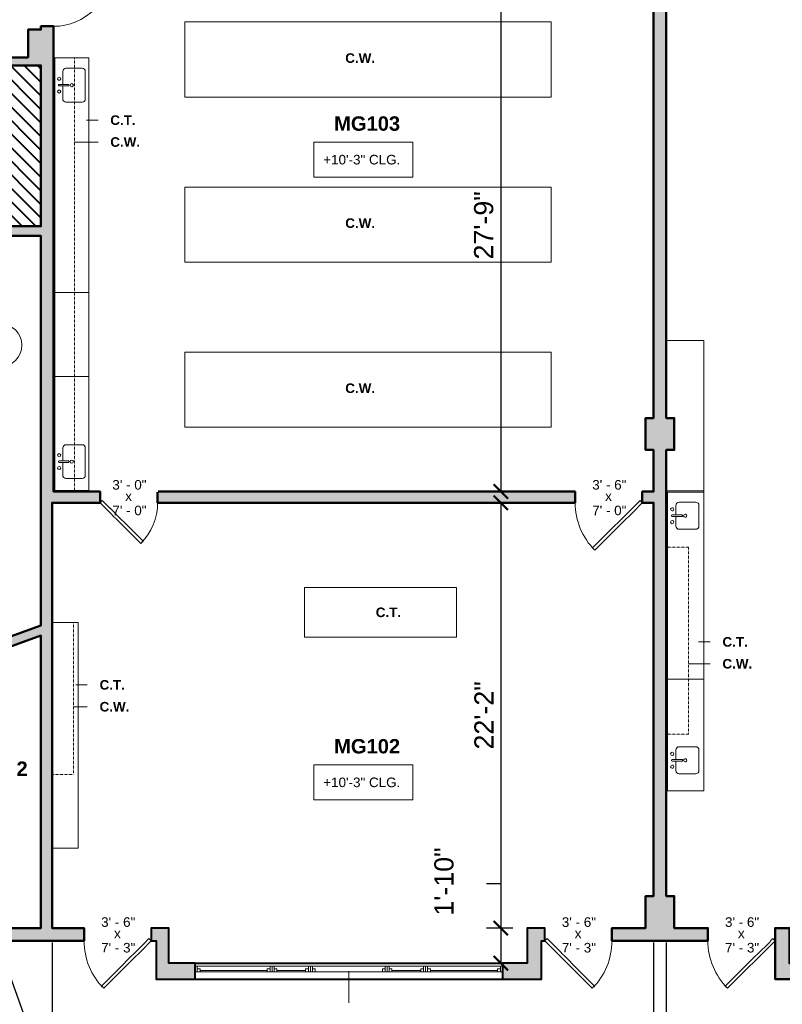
# Model space of a CAD drawing. Header units: inches. Extents: x -2078 to 109126, y -964 to 6385.
# Tile 67 of 256: x 8762 to 9239, y 4248 to 4864. Entities that reach past the tile are written whole.
import ezdxf

# ---------------------------------------------------------------- set-up
doc = ezdxf.new("R2010")
doc.units = ezdxf.units.IN
doc.header["$MEASUREMENT"] = 0
doc.linetypes.add('HIDDEN2', pattern=[0.1875, 0.125, -0.0625])
for name, color, linetype, lineweight in [('A-ANNO', 2, 'Continuous', 5), ('A-ANNO-DIMS', 1, 'Continuous', 9), ('A-CASE', 4, 'Continuous', 9), ('A-DETAIL-1', 4, 'Continuous', 40), ('A-DOOR', 1, 'Continuous', 18), ('A-EQPT', 150, 'Continuous', 9), ('A-FIXT', 150, 'Continuous', 9), ('A-WALL', 3, 'Continuous', 40), ('A-WINDOWS', 2, 'Continuous', 18)]:
    doc.layers.add(name, color=color, linetype=linetype, lineweight=lineweight)
doc.layers.add('A-HATCH', color=9, linetype='Continuous')
doc.styles.add('Arial_1', font='arial.ttf', dxfattribs={"height": 0.0625})
doc.styles.add('Arial_2', font='arial.ttf', dxfattribs={"height": 3})
doc.styles.add('Arial_B', font='arialbd.ttf', dxfattribs={"height": 4.5})
doc.styles.add('Arial_B_1', font='arialbd.ttf', dxfattribs={"height": 3})
doc.styles.add('Jay Cad', font='arial.ttf', dxfattribs={"height": 0.125})
doc.dimstyles.new('Jay Cad - DIMS', dxfattribs={"dimtxt": 0.125, "dimasz": 0.09375, "dimexe": 0.09375, "dimexo": 0.09375, "dimgap": 0.046875, "dimtad": 1, "dimdec": 1, "dimzin": 0, "dimdsep": 46, "dimlunit": 4, "dimtxsty": 'Jay Cad', "dimblk": 'ARCHTICK', "dimcen": 0.09, "dimclrd": 1, "dimclre": 1, "dimclrt": 256, "dimadec": 0, "dimazin": 0, "dimtfac": 1, "dimtdec": 1, "dimtofl": 0, "dimtmove": 1, "dimatfit": 3, "dimfxl": 1, "dimtolj": 1, "dimtzin": 0, "dimarcsym": 0})

# ---------------------------------------------------------------- blocks, each defined once
blk = doc.blocks.new('JC_KITCHEN SINK - SINK-1471794-Munger Science Center _ Ahmanson Lecture Hall-1st Floor')
at = {"layer": 'A-FIXT'}
for p, q in [((0.12, 8.07), (0.12, 2.09)), ((1.12, 8.07), (1.12, 2.09)), ((-7.86, 3.82), (-7.86, -6.63)), ((0.12, 5.82), (-5.86, 5.82)), ((7.1, 5.82), (1.12, 5.82)), ((9.1, -6.63), (9.1, 3.82)), ((-5.86, -8.63), (7.1, -8.63))]:
    blk.add_line(p, q, dxfattribs=at)
for centre, radius, start, end in [((-3.38, 8.07), 1, 360, 180), ((-3.38, 8.07), 1, 180, 0), ((0.62, 8.07), 0.5, 360, 180), ((4.62, 8.07), 1, 360, 180), ((4.62, 8.07), 1, 180, 0), ((-5.86, 3.82), 2, 90, 180), ((0.62, 0), 1, 360, 180), ((0.62, 0), 1, 180, 0), ((0.62, 2.09), 0.5, 180, 0), ((7.1, 3.82), 2, 360, 90), ((-5.86, -6.63), 2, 180, 270), ((7.1, -6.63), 2, 270, 0)]:
    blk.add_arc(centre, radius, start, end, dxfattribs=at)
blk = doc.blocks.new('JC_DOOR_SINGLE PANEL - SINGLE DOOR-1467925-Munger Science Center _ Ahmanson Lecture Hall-1st Floor')
at = {"layer": 'A-DOOR', "lineweight": 20}
for p, q in [((-10.11, -32.28), (19.59, -2.59)), ((21, -4), (-8.7, -33.7)), ((19.59, -2.59), (21, -4)), ((-8.7, -33.7), (-10.11, -32.28))]:
    blk.add_line(p, q, dxfattribs=at)
at = {"layer": 'A-DOOR', "lineweight": 9}
blk.add_arc((21, -4), 42, 180, 225, dxfattribs=at)
blk = doc.blocks.new('JC_DOOR_SINGLE PANEL - SINGLE DOOR-1469616-Munger Science Center _ Ahmanson Lecture Hall-1st Floor')
at = {"layer": 'A-DOOR', "lineweight": 20}
for p, q in [((-8.87, -28.04), (16.59, -2.59)), ((18, -4), (-7.46, -29.46)), ((16.59, -2.59), (18, -4)), ((-7.46, -29.46), (-8.87, -28.04))]:
    blk.add_line(p, q, dxfattribs=at)
at = {"layer": 'A-DOOR', "lineweight": 9}
blk.add_arc((18, -4), 36, 180, 225, dxfattribs=at)
blk = doc.blocks.new('JC_KITCHEN SINK - SINK-1465548-Munger Science Center _ Ahmanson Lecture Hall-1st Floor')
at = {"layer": 'A-FIXT'}
for p, q in [((-9.95, -3.64), (-9.95, 6.45)), ((-7.95, 8.45), (9.19, 8.45)), ((11.19, 6.45), (11.19, -3.64)), ((0.12, -5.64), (-7.95, -5.64)), ((0.12, -7.89), (0.12, -2.09)), ((1.12, -7.89), (1.12, -2.09)), ((9.19, -5.64), (1.12, -5.64))]:
    blk.add_line(p, q, dxfattribs=at)
for centre, radius, start, end in [((-7.95, 6.45), 2, 90, 180), ((9.19, 6.45), 2, 360, 90), ((0.62, 0), 1, 360, 180), ((0.62, 0), 1, 180, 0), ((-7.95, -3.64), 2, 180, 270), ((0.62, -2.09), 0.5, 360, 180), ((9.19, -3.64), 2, 270, 0), ((-3.38, -7.89), 1, 360, 180), ((-3.38, -7.89), 1, 180, 0), ((0.62, -7.89), 0.5, 180, 0), ((4.62, -7.89), 1, 0, 180), ((4.62, -7.89), 1, 180, 0)]:
    blk.add_arc(centre, radius, start, end, dxfattribs=at)
blk = doc.blocks.new('JC_DOOR_SINGLE PANEL - SINGLE DOOR-1479750-Munger Science Center _ Ahmanson Lecture Hall-1st Floor')
at = {"layer": 'A-DOOR', "lineweight": 20}
for p, q in [((-7.46, 28.96), (-8.87, 27.54)), ((-8.87, 27.54), (16.59, 2.09)), ((18, 3.5), (-7.46, 28.96)), ((16.59, 2.09), (18, 3.5))]:
    blk.add_line(p, q, dxfattribs=at)
at = {"layer": 'A-DOOR', "lineweight": 9}
blk.add_arc((18, 3.5), 36, 135, 180, dxfattribs=at)
blk = doc.blocks.new('JC_DOOR_SINGLE PANEL - SINGLE DOOR-1479934-Munger Science Center _ Ahmanson Lecture Hall-1st Floor')
at = {"layer": 'A-DOOR', "lineweight": 20}
for p, q in [((-10.11, -31.78), (19.59, -2.09)), ((21, -3.5), (-8.7, -33.2)), ((19.59, -2.09), (21, -3.5)), ((-8.7, -33.2), (-10.11, -31.78))]:
    blk.add_line(p, q, dxfattribs=at)
at = {"layer": 'A-DOOR', "lineweight": 9}
blk.add_arc((21, -3.5), 42, 180, 225, dxfattribs=at)
blk = doc.blocks.new('JC_DOOR_SINGLE PANEL - SINGLE DOOR-1467870-Munger Science Center _ Ahmanson Lecture Hall-1st Floor')
at = {"layer": 'A-DOOR', "lineweight": 20}
for p, q in [((-8.7, 33.7), (-10.11, 32.28)), ((-10.11, 32.28), (19.59, 2.59)), ((21, 4), (-8.7, 33.7)), ((19.59, 2.59), (21, 4))]:
    blk.add_line(p, q, dxfattribs=at)
at = {"layer": 'A-DOOR', "lineweight": 9}
blk.add_arc((21, 4), 42, 135, 180, dxfattribs=at)
blk = doc.blocks.new('JC_OPENING - 36_ x 48_-V1-Munger Science Center _ Ahmanson Lecture Hall-1st Floor')
at = {"layer": 'A-WINDOWS'}
for p, q in [((-96.32, -5), (-96.32, 5)), ((-96.32, 5), (95.68, 5)), ((95.68, 5), (95.68, -5)), ((95.68, -5), (-96.32, -5))]:
    blk.add_line(p, q, dxfattribs=at)
blk = doc.blocks.new('JC- existing door Tag_quad - JC- existing door Tag_quad-839775-Munger Science Center _ Ahmanson Lecture Hall-1st Floor')
at = {"layer": 'A-ANNO', "insert": (-0.0234, 0.0378), "char_height": 0.0625, "width": 0.0505, "attachment_point": 1, "style": 'Arial_1', "bg_fill": 3, "box_fill_scale": 1.25, "bg_fill_color": 256, "bg_fill_true_color": 13158600, "bg_fill_transparency": 0}
blk.add_mtext('x', dxfattribs=at)
blk = doc.blocks.new('_ArchTick')
at = {"color": 0, "linetype": 'ByBlock', "const_width": 0.15}
blk.add_lwpolyline([(-0.5, -0.5), (0.5, 0.5)], dxfattribs=at)
blk = doc.blocks.new('*D3287')
at = {"layer": 'A-ANNO-DIMS', "color": 1, "lineweight": -2, "transparency": 16777216}
for p, q in [((9166.06, 4286.69), (9166.06, 4080.18)), ((9541.56, 4286.69), (9541.56, 4080.18)), ((9166.06, 4089.18), (9541.56, 4089.18))]:
    blk.add_line(p, q, dxfattribs=at)
at = {"layer": 'Defpoints', "color": 0, "transparency": 16777216}
for p in [(9166.06, 4295.69), (9541.56, 4295.69), (9541.56, 4089.18)]:
    blk.add_point(p, dxfattribs=at)
at = {"layer": 'A-ANNO-DIMS', "color": 1, "lineweight": -2, "transparency": 16777216, "xscale": 9, "yscale": 9, "zscale": 9, "rotation": 180}
blk.add_blockref('_ArchTick', (9166.06, 4089.18), dxfattribs=at)
at = {"layer": 'A-ANNO-DIMS', "color": 1, "lineweight": -2, "transparency": 16777216, "xscale": 9, "yscale": 9, "zscale": 9}
blk.add_blockref('_ArchTick', (9541.56, 4089.18), dxfattribs=at)
at = {"layer": 'A-ANNO-DIMS', "color": 2, "transparency": 16777216, "insert": (9353.81, 4107.83), "char_height": 12, "width": 1.4974, "attachment_point": 5, "style": 'Jay Cad'}
blk.add_mtext('\\A1;31\'-3{\\H1x;\\S1/2;}"', dxfattribs=at)
blk = doc.blocks.new('*D3288')
at = {"layer": 'A-ANNO-DIMS', "color": 1, "lineweight": -2, "transparency": 16777216}
for p, q in [((8782.06, 4286.69), (8782.06, 4080.18)), ((9158.06, 4286.69), (9158.06, 4080.18)), ((8782.06, 4089.18), (9158.06, 4089.18))]:
    blk.add_line(p, q, dxfattribs=at)
at = {"layer": 'Defpoints', "color": 0, "transparency": 16777216}
for p in [(8782.06, 4295.69), (9158.06, 4295.69), (9158.06, 4089.18)]:
    blk.add_point(p, dxfattribs=at)
at = {"layer": 'A-ANNO-DIMS', "color": 1, "lineweight": -2, "transparency": 16777216, "xscale": 9, "yscale": 9, "zscale": 9, "rotation": 180}
blk.add_blockref('_ArchTick', (8782.06, 4089.18), dxfattribs=at)
at = {"layer": 'A-ANNO-DIMS', "color": 1, "lineweight": -2, "transparency": 16777216, "xscale": 9, "yscale": 9, "zscale": 9}
blk.add_blockref('_ArchTick', (9158.06, 4089.18), dxfattribs=at)
at = {"layer": 'A-ANNO-DIMS', "color": 2, "transparency": 16777216, "insert": (8970.06, 4099.81), "char_height": 12, "width": 0.9747, "attachment_point": 5, "style": 'Jay Cad'}
blk.add_mtext('\\A1;31\'-4"', dxfattribs=at)
blk = doc.blocks.new('*D3291')
at = {"layer": 'A-ANNO-DIMS', "color": 1, "lineweight": -2, "transparency": 16777216}
for p, q in [((8742.4, 4266.49), (8827.73, 4032.05)), ((8669.91, 4243.44), (8756.31, 4006.05)), ((8824.65, 4040.51), (8753.23, 4014.51))]:
    blk.add_line(p, q, dxfattribs=at)
at = {"layer": 'Defpoints', "color": 0, "transparency": 16777216}
for p in [(8739.32, 4274.95), (8666.83, 4251.9), (8753.23, 4014.51)]:
    blk.add_point(p, dxfattribs=at)
at = {"layer": 'A-ANNO-DIMS', "color": 1, "lineweight": -2, "transparency": 16777216, "xscale": 9, "yscale": 9, "zscale": 9}
for p, rotation in [((8824.65, 4040.51), 20.00000000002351), ((8753.23, 4014.51), 200.0000000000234)]:
    blk.add_blockref('_ArchTick', p, dxfattribs=dict(at, rotation=rotation))
at = {"layer": 'A-ANNO-DIMS', "color": 2, "transparency": 16777216, "insert": (8785.31, 4037.49), "char_height": 12, "width": 0.8017, "attachment_point": 5, "rotation": 20, "style": 'Jay Cad'}
blk.add_mtext('\\A1;6\'-4"', dxfattribs=at)
blk = doc.blocks.new('*D3294')
at = {"layer": 'A-ANNO-DIMS', "color": 1, "lineweight": -2, "transparency": 16777216}
for p, q in [((10977.56, 4494.19), (10977.56, 4056.18)), ((8747.72, 4278.69), (8747.72, 4056.18)), ((8747.72, 4065.18), (10977.56, 4065.18))]:
    blk.add_line(p, q, dxfattribs=at)
at = {"layer": 'Defpoints', "color": 0, "transparency": 16777216}
for p in [(10977.56, 4503.19), (8747.72, 4287.69), (10977.56, 4065.18)]:
    blk.add_point(p, dxfattribs=at)
at = {"layer": 'A-ANNO-DIMS', "color": 1, "lineweight": -2, "transparency": 16777216, "xscale": 9, "yscale": 9, "zscale": 9, "rotation": 180}
blk.add_blockref('_ArchTick', (8747.72, 4065.18), dxfattribs=at)
at = {"layer": 'A-ANNO-DIMS', "color": 1, "lineweight": -2, "transparency": 16777216, "xscale": 9, "yscale": 9, "zscale": 9}
blk.add_blockref('_ArchTick', (10977.56, 4065.18), dxfattribs=at)
at = {"layer": 'A-ANNO-DIMS', "color": 2, "transparency": 16777216, "insert": (9862.64, 4075.81), "char_height": 12, "width": 2.0166, "attachment_point": 5, "style": 'Jay Cad'}
blk.add_mtext('\\A1;185\'-10"', dxfattribs=at)
blk = doc.blocks.new('*D3295')
at = {"layer": 'A-ANNO-DIMS', "color": 1, "lineweight": -2, "transparency": 16777216}
for p, q in [((8750.79, 4279.23), (8849.31, 4006.86)), ((7452.77, 4104.06), (7645.46, 3571.37)), ((8846.25, 4015.32), (7642.4, 3579.84))]:
    blk.add_line(p, q, dxfattribs=at)
at = {"layer": 'Defpoints', "color": 0, "transparency": 16777216}
for p in [(8747.72, 4287.69), (7449.71, 4112.52), (7642.4, 3579.84)]:
    blk.add_point(p, dxfattribs=at)
at = {"layer": 'A-ANNO-DIMS', "color": 1, "lineweight": -2, "transparency": 16777216, "xscale": 9, "yscale": 9, "zscale": 9}
for p, rotation in [((8846.25, 4015.32), 19.8872031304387), ((7642.4, 3579.84), 199.8872031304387)]:
    blk.add_blockref('_ArchTick', p, dxfattribs=dict(at, rotation=rotation))
at = {"layer": 'A-ANNO-DIMS', "color": 2, "transparency": 16777216, "insert": (8240.71, 3807.57), "char_height": 12, "width": 1.8435, "attachment_point": 5, "rotation": 19.8872, "style": 'Jay Cad'}
blk.add_mtext('\\A1;106\'-8"', dxfattribs=at)
blk = doc.blocks.new('*D3312')
at = {"layer": 'A-ANNO-DIMS', "color": 1, "lineweight": -2, "transparency": 16777216}
for p, q in [((9062.06, 4561.69), (9053.57, 4561.69)), ((9062.57, 4561.69), (9062.57, 4295.69)), ((9070.06, 4295.69), (9053.57, 4295.69))]:
    blk.add_line(p, q, dxfattribs=at)
at = {"layer": 'Defpoints', "color": 0, "transparency": 16777216}
for p in [(9071.06, 4561.69), (9062.57, 4295.69), (9079.06, 4295.69)]:
    blk.add_point(p, dxfattribs=at)
at = {"layer": 'A-ANNO-DIMS', "color": 1, "lineweight": -2, "transparency": 16777216, "xscale": 9, "yscale": 9, "zscale": 9}
for p, rotation in [((9062.57, 4561.69), 90), ((9062.57, 4295.69), 270)]:
    blk.add_blockref('_ArchTick', p, dxfattribs=dict(at, rotation=rotation))
at = {"layer": 'A-ANNO-DIMS', "color": 2, "transparency": 16777216, "insert": (9052.05, 4428.69), "char_height": 12, "width": 0.9747, "attachment_point": 5, "rotation": 90, "style": 'Jay Cad'}
blk.add_mtext('\\A1;22\'-2"', dxfattribs=at)
blk = doc.blocks.new('*D3313')
at = {"layer": 'A-ANNO-DIMS', "color": 1, "lineweight": -2, "transparency": 16777216}
for p, q in [((9053.57, 4323.46), (9062.57, 4323.46)), ((9062.57, 4323.46), (9062.57, 4295.69)), ((9070.06, 4295.69), (9053.57, 4295.69)), ((9062.57, 4295.69), (9062.57, 4273.69)), ((9054.56, 4273.69), (9053.57, 4273.69))]:
    blk.add_line(p, q, dxfattribs=at)
at = {"layer": 'Defpoints', "color": 0, "transparency": 16777216}
for p in [(9079.06, 4295.69), (9062.57, 4273.69), (9063.56, 4273.69)]:
    blk.add_point(p, dxfattribs=at)
at = {"layer": 'A-ANNO-DIMS', "color": 1, "lineweight": -2, "transparency": 16777216, "xscale": 9, "yscale": 9, "zscale": 9}
for p, rotation in [((9062.57, 4295.69), 90), ((9062.57, 4273.69), 270)]:
    blk.add_blockref('_ArchTick', p, dxfattribs=dict(at, rotation=rotation))
at = {"layer": 'A-ANNO-DIMS', "color": 2, "transparency": 16777216, "insert": (9021.02, 4303.41), "char_height": 12, "width": 0.9747, "attachment_point": 1, "rotation": 90, "line_spacing_factor": 0.941778, "style": 'Jay Cad'}
blk.add_mtext('\\A1;1\'-10"', dxfattribs=at)
blk = doc.blocks.new('*D3314')
at = {"layer": 'A-ANNO-DIMS', "color": 1, "lineweight": -2, "transparency": 16777216}
for p, q in [((9062.06, 4901.69), (9053.57, 4901.69)), ((9062.57, 4901.69), (9062.57, 4568.69)), ((9062.06, 4568.69), (9053.57, 4568.69))]:
    blk.add_line(p, q, dxfattribs=at)
at = {"layer": 'Defpoints', "color": 0, "transparency": 16777216}
for p in [(9071.06, 4901.69), (9062.57, 4568.69), (9071.06, 4568.69)]:
    blk.add_point(p, dxfattribs=at)
at = {"layer": 'A-ANNO-DIMS', "color": 1, "lineweight": -2, "transparency": 16777216, "xscale": 9, "yscale": 9, "zscale": 9}
for p, rotation in [((9062.57, 4901.69), 90), ((9062.57, 4568.69), 270)]:
    blk.add_blockref('_ArchTick', p, dxfattribs=dict(at, rotation=rotation))
at = {"layer": 'A-ANNO-DIMS', "color": 2, "transparency": 16777216, "insert": (9051.94, 4735.19), "char_height": 12, "width": 0.9747, "attachment_point": 5, "rotation": 90, "style": 'Jay Cad'}
blk.add_mtext('\\A1;27\'-9"', dxfattribs=at)

msp = doc.modelspace()

# ---------------------------------------------------------------- hatches: boundary and pattern name
at = {"layer": 'A-DETAIL-1'}
h = msp.add_hatch(dxfattribs=at)
h.set_pattern_fill('FP_2', color=250, scale=96, style=0, pattern_type=2)
h.set_pattern_definition([(135, (9353.831, 4305.312), (-4.24264, -4.24264), [])])
h.paths.add_polyline_path([(8775.058, 4734.589), (8775.058, 4835.192), (8670.058, 4835.192), (8670.058, 4788.192), (8682.995, 4788.192), (8682.995, 4824.317), (8734.462, 4824.317), (8734.462, 4787.187), (8738.316, 4787.187), (8738.316, 4745.192), (8670.058, 4745.192), (8670.058, 4734.589)])

# ---------------------------------------------------------------- linework, layer by layer
at = {"layer": 'A-ANNO'}
for p, q in [((8803.51, 4801.008), (8810.785, 4801.008)), ((8796.344, 4787.325), (8810.785, 4787.325)), ((9186.192, 4474.668), (9193.467, 4474.668)), ((9180.087, 4460.985), (9193.467, 4460.985)), ((8796.822, 4447.79), (8804.098, 4447.79)), ((8795.566, 4434.108), (8804.098, 4434.108)), ((8967.558, 4268.692), (8967.558, 4248.809))]:
    msp.add_line(p, q, dxfattribs=at)
at = {"layer": 'A-CASE'}
for p, q in [((8865.058, 4862.404), (9094.058, 4862.404)), ((8865.058, 4815.404), (8865.058, 4862.404)), ((9094.058, 4862.404), (9094.058, 4815.404)), ((8783.058, 4839.91), (8805.058, 4839.91)), ((8783.808, 4839.91), (8783.808, 4569.442)), ((8805.058, 4839.91), (8805.058, 4568.692)), ((9094.058, 4815.404), (8865.058, 4815.404)), ((8865.058, 4759.154), (9094.058, 4759.154)), ((8865.058, 4712.154), (8865.058, 4759.154)), ((9094.058, 4759.154), (9094.058, 4712.154)), ((9094.058, 4712.154), (8865.058, 4712.154)), ((8805.058, 4693.192), (8783.058, 4693.192)), ((9166.058, 4663.127), (9189.47, 4663.127)), ((9189.47, 4381.444), (9189.47, 4663.127)), ((8865.058, 4655.904), (9094.058, 4655.904)), ((8865.058, 4608.904), (8865.058, 4655.904)), ((9094.058, 4655.904), (9094.058, 4608.904)), ((8805.058, 4640.692), (8783.058, 4640.692)), ((9094.058, 4608.904), (8865.058, 4608.904)), ((8783.808, 4569.442), (8805.058, 4569.442)), ((9166.058, 4569.127), (9189.47, 4569.127)), ((9189.47, 4568.377), (9166.808, 4568.377)), ((9166.808, 4568.377), (9166.808, 4381.444)), ((8939.808, 4508.692), (9034.808, 4508.692)), ((8939.808, 4477.692), (8939.808, 4508.692)), ((9034.808, 4477.692), (9034.808, 4508.692)), ((8783.058, 4486.692), (8798.371, 4486.692)), ((8798.371, 4486.692), (8798.371, 4345.692)), ((8939.808, 4477.692), (9034.808, 4477.692)), ((9189.47, 4451.293), (9166.058, 4451.293)), ((9166.058, 4381.444), (9189.47, 4381.444)), ((8798.371, 4345.692), (8783.058, 4345.692))]:
    msp.add_line(p, q, dxfattribs=at)
at = {"layer": 'A-CASE', "linetype": 'HIDDEN2'}
for p, q in [((8796.058, 4839.91), (8796.058, 4568.692)), ((9179.928, 4533.903), (9166.058, 4533.903)), ((9179.928, 4533.903), (9179.928, 4416.992)), ((8795.558, 4486.692), (8795.558, 4391.692)), ((9179.928, 4416.992), (9166.058, 4416.992)), ((8783.058, 4391.692), (8795.558, 4391.692))]:
    msp.add_line(p, q, dxfattribs=at)
at = {"layer": 'A-EQPT'}
msp.add_circle((8749.657, 4660.202), 13.5, dxfattribs=at)
at = {"layer": 'A-WALL'}
for p, q in [((8871.558, 4273.692), (9063.558, 4273.692)), ((8871.558, 4263.692), (9063.558, 4263.692))]:
    msp.add_line(p, q, dxfattribs=at)
at = {"layer": 'A-WALL', "lineweight": 50}
for points in [[(8670.058, 4835.192), (8775.058, 4835.192), (8775.058, 4734.589), (8670.058, 4734.589)], [(8683.917, 4728.589), (8775.058, 4728.589), (8775.058, 4484.936), (8682.589, 4451.28)], [(8684.641, 4445.642), (8775.058, 4478.551), (8775.058, 4295.692), (8751.15, 4295.692)]]:
    msp.add_lwpolyline(points, dxfattribs=at)
for points in [[(9109.058, 4561.692), (9109.058, 4568.692), (8848.058, 4568.692), (8848.058, 4561.692)], [(9260.058, 4263.692), (9260.058, 4273.692), (9243.058, 4273.692), (9243.058, 4295.692), (9234.058, 4295.692), (9234.058, 4263.692)]]:
    msp.add_lwpolyline(points, close=True, dxfattribs=at)
at = {"layer": 'A-WALL'}
for points in [[(8871.558, 4263.692), (8871.558, 4273.692), (8855.058, 4273.692), (8855.058, 4295.692), (8844.058, 4295.692), (8844.058, 4287.692), (8847.058, 4287.692), (8847.058, 4263.692)], [(9063.558, 4263.692), (9088.058, 4263.692), (9088.058, 4287.692), (9090.058, 4287.692), (9090.058, 4295.692), (9079.058, 4295.692), (9079.058, 4273.692), (9063.558, 4273.692)]]:
    msp.add_lwpolyline(points, close=True, dxfattribs=at)
at = {"layer": 'A-WINDOWS'}
for p, q in [((8871.558, 4271.839), (8872.808, 4271.839)), ((8871.558, 4271.839), (8871.558, 4268.339)), ((8871.558, 4268.339), (8872.808, 4268.339)), ((8872.808, 4271.839), (8872.808, 4268.339)), ((8872.808, 4271.839), (8918.315, 4271.839)), ((8872.808, 4270.089), (8874.558, 4270.089)), ((8874.558, 4268.339), (8872.808, 4268.339)), ((8874.558, 4270.089), (8874.558, 4268.339)), ((8916.565, 4269.214), (8874.558, 4269.214)), ((8874.558, 4268.339), (8916.565, 4268.339)), ((8918.315, 4270.089), (8916.565, 4270.089)), ((8916.565, 4270.089), (8916.565, 4268.339)), ((8916.565, 4268.339), (8918.315, 4268.339)), ((8918.315, 4271.839), (8919.565, 4271.839)), ((8918.315, 4271.839), (8918.315, 4268.339)), ((8918.315, 4268.339), (8919.565, 4268.339)), ((8919.565, 4271.839), (8919.565, 4268.339)), ((8919.565, 4271.839), (8920.815, 4271.839)), ((8919.565, 4271.839), (8919.565, 4268.339)), ((8919.565, 4268.339), (8920.815, 4268.339)), ((8920.815, 4271.839), (8920.815, 4268.339)), ((8920.815, 4271.839), (8942.318, 4271.839)), ((8920.815, 4270.089), (8922.565, 4270.089)), ((8922.565, 4268.339), (8920.815, 4268.339)), ((8922.565, 4270.089), (8922.565, 4268.339)), ((8940.568, 4269.214), (8922.565, 4269.214)), ((8922.565, 4268.339), (8940.568, 4268.339)), ((8942.318, 4270.089), (8940.568, 4270.089)), ((8940.568, 4270.089), (8940.568, 4268.339)), ((8940.568, 4268.339), (8942.318, 4268.339)), ((8942.318, 4271.839), (8943.568, 4271.839)), ((8942.318, 4271.839), (8942.318, 4268.339)), ((8942.318, 4268.339), (8943.568, 4268.339)), ((8943.568, 4271.839), (8943.568, 4268.339)), ((8943.568, 4271.839), (8991.549, 4271.839)), ((8991.549, 4268.339), (8943.568, 4268.339)), ((8944.818, 4271.839), (8944.818, 4268.339)), ((8944.818, 4270.089), (8946.568, 4270.089)), ((8946.568, 4270.089), (8946.568, 4268.339)), ((8990.299, 4270.089), (8988.549, 4270.089)), ((8988.549, 4270.089), (8988.549, 4268.339)), ((8990.299, 4271.839), (8990.299, 4268.339)), ((8991.549, 4271.839), (8992.799, 4271.839)), ((8991.549, 4271.839), (8991.549, 4268.339)), ((8991.549, 4271.839), (8991.549, 4268.339)), ((8991.549, 4268.339), (8992.799, 4268.339)), ((8992.799, 4271.839), (8992.799, 4268.339)), ((8992.799, 4271.839), (9014.302, 4271.839)), ((8992.799, 4270.089), (8994.549, 4270.089)), ((8994.549, 4268.339), (8992.799, 4268.339)), ((8994.549, 4270.089), (8994.549, 4268.339)), ((9012.552, 4269.214), (8994.549, 4269.214)), ((8994.549, 4268.339), (9012.552, 4268.339)), ((9014.302, 4270.089), (9012.552, 4270.089)), ((9012.552, 4270.089), (9012.552, 4268.339)), ((9012.552, 4268.339), (9014.302, 4268.339)), ((9014.302, 4271.839), (9015.552, 4271.839)), ((9014.302, 4271.839), (9014.302, 4268.339)), ((9014.302, 4268.339), (9015.552, 4268.339)), ((9015.552, 4271.839), (9016.802, 4271.839)), ((9015.552, 4271.839), (9015.552, 4268.339)), ((9015.552, 4271.839), (9015.552, 4268.339)), ((9015.552, 4268.339), (9016.802, 4268.339)), ((9016.802, 4271.839), (9016.802, 4268.339)), ((9016.802, 4271.839), (9062.308, 4271.839)), ((9016.802, 4270.089), (9018.552, 4270.089)), ((9018.552, 4268.339), (9016.802, 4268.339)), ((9018.552, 4270.089), (9018.552, 4268.339)), ((9060.558, 4269.214), (9018.552, 4269.214)), ((9018.552, 4268.339), (9060.558, 4268.339)), ((9062.308, 4270.089), (9060.558, 4270.089)), ((9060.558, 4270.089), (9060.558, 4268.339)), ((9060.558, 4268.339), (9062.308, 4268.339)), ((9062.308, 4271.839), (9063.558, 4271.839)), ((9062.308, 4271.839), (9062.308, 4268.339)), ((9062.308, 4268.339), (9063.558, 4268.339)), ((9063.558, 4271.839), (9063.558, 4268.339))]:
    msp.add_line(p, q, dxfattribs=at)

# ---------------------------------------------------------------- block references
at = {"layer": 'A-DOOR', "rotation": 89.99999999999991}
msp.add_blockref('JC_DOOR_SINGLE PANEL - SINGLE DOOR-1469616-Munger Science Center _ Ahmanson Lecture Hall-1st Floor', (8779.058, 4877.692), dxfattribs=at)
at = {"layer": 'A-FIXT'}
for name, p, rotation in [('JC_KITCHEN SINK - SINK-1465548-Munger Science Center _ Ahmanson Lecture Hall-1st Floor', (8794.377, 4823.522), 269.9999999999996), ('JC_KITCHEN SINK - SINK-1465548-Munger Science Center _ Ahmanson Lecture Hall-1st Floor', (8794.377, 4588.022), 269.9999999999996), ('JC_KITCHEN SINK - SINK-1471794-Munger Science Center _ Ahmanson Lecture Hall-1st Floor', (9177.818, 4552.965), 89.99999999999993), ('JC_KITCHEN SINK - SINK-1471794-Munger Science Center _ Ahmanson Lecture Hall-1st Floor', (9177.818, 4399.965), 89.99999999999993)]:
    msp.add_blockref(name, p, dxfattribs=dict(at, rotation=rotation))
at = {"layer": 'A-WINDOWS', "rotation": 180}
msp.add_blockref('JC_OPENING - 36_ x 48_-V1-Munger Science Center _ Ahmanson Lecture Hall-1st Floor', (8967.236, 4268.692), dxfattribs=at)

# ---------------------------------------------------------------- texts
at = {"layer": 'A-ANNO', "attachment_point": 1}
for s, insert, char_height, width, style in [('C.W.', (8965.354, 4842.831), 6, 23.634, 'Arial_B'), ('C.T.', (8818.465, 4804.008), 6, 19.998, 'Arial_B'), ('MG103', (8958.404, 4803.376), 9, 113.019, 'Arial_B_1'), ('C.W.', (8818.465, 4790.325), 6, 23.634, 'Arial_B'), ('C.W.', (8965.354, 4739.581), 6, 23.634, 'Arial_B'), ('C.W.', (8965.354, 4636.331), 6, 23.634, 'Arial_B'), ('C.T.', (8984.414, 4496.152), 6, 19.998, 'Arial_B'), ('C.T.', (9201.147, 4477.668), 6, 19.998, 'Arial_B'), ('C.W.', (9201.147, 4463.985), 6, 23.634, 'Arial_B'), ('C.T.', (8811.778, 4450.79), 6, 19.998, 'Arial_B'), ('C.W.', (8811.778, 4437.108), 6, 23.634, 'Arial_B'), ('MG102', (8958.404, 4413.881), 9, 113.019, 'Arial_B_1'), ('ROOM 2', (8717.224, 4399.843), 9, 61.206, 'Arial_B_1')]:
    msp.add_mtext(s, dxfattribs=dict(at, insert=insert, char_height=char_height, width=width, style=style))
at = {"layer": 'A-ANNO', "char_height": 6, "attachment_point": 1, "style": 'Arial_2', "bg_fill": 3, "box_fill_scale": 1.25, "bg_fill_color": 256, "bg_fill_true_color": 13158600, "bg_fill_transparency": 0}
for s, insert, width in [('+10\'-3" CLG.', (8951.614, 4779.293), 60.297), ('3\' - 0"', (8819.749, 4575.898), 26.967), ('3\' - 6"', (9119.749, 4575.898), 26.967), ('7\' - 0"', (8819.749, 4559.875), 26.967), ('7\' - 0"', (9119.749, 4559.875), 26.967), ('+10\'-3" CLG.', (8951.614, 4389.798), 60.297), ('3\' - 6"', (8812.749, 4302.398), 26.967), ('3\' - 6"', (9100.749, 4302.398), 26.967), ('3\' - 6"', (9202.749, 4302.398), 26.967), ('7\' - 3"', (8812.749, 4286.375), 26.967), ('7\' - 3"', (9100.749, 4286.375), 26.967), ('7\' - 3"', (9202.749, 4286.375), 26.967)]:
    msp.add_mtext(s, dxfattribs=dict(at, insert=insert, width=width))

# ---------------------------------------------------------------- dimensions: what is measured, and where the dimension line sits
at = {"layer": 'A-ANNO-DIMS'}
for base, p1, p2, angle, picture, middle in [((9062.571, 4568.692), (9071.057, 4901.692), (9071.057, 4568.692), 90, '*D3314', (9051.944, 4735.192)), ((9062.571, 4295.692), (9071.057, 4561.692), (9079.058, 4295.692), 90, '*D3312', (9052.047, 4428.692)), ((8753.233, 4014.512), (8739.32, 4274.946), (8666.832, 4251.895), 20, '*D3291', (8785.306, 4037.495))]:
    dim = msp.add_linear_dim(base=base, p1=p1, p2=p2, angle=angle, dimstyle='Jay Cad - DIMS', override={"dimclrt": 2}, dxfattribs=at)
    dim.commit()
    dim.dimension.update_dxf_attribs({"geometry": picture, "text_midpoint": middle})
dim = msp.add_linear_dim(base=(9062.571, 4273.692), p1=(9079.058, 4295.692), p2=(9063.558, 4273.692), angle=90, dimstyle='Jay Cad - DIMS', override={"dimclrt": 2}, dxfattribs=at)
dim.commit()
dim.dimension.update_dxf_attribs({"geometry": '*D3313', "text_midpoint": (9050.887, 4323.461), "dimtype": 160, "text_rotation": 90})

# ---------------------------------------------------------------- next in the draw order: hatches: boundary and pattern name
at = {"layer": 'A-HATCH'}
h = msp.add_hatch(color=256, dxfattribs=at)
h.dxf.hatch_style = 1
h.paths.add_polyline_path([(7442.991, 4443.066), (7810.847, 4519.174), (7832.61, 4527.095), (7823.924, 4549.725), (7859.83, 4562.794), (7868.12, 4540.019), (7892.552, 4548.912), (7890.158, 4555.49), (7872.303, 4548.991), (7863.753, 4572.483), (7857.175, 4570.089), (7857.778, 4568.432), (7816.134, 4553.274), (7824.462, 4531.578), (7808.931, 4525.925), (7476.345, 4457.115), (7475.837, 4458.511), (7848.428, 4594.123), (7848.967, 4592.642), (7855.544, 4595.036), (7852.269, 4604.035), (7678.423, 4540.76), (7658.154, 4596.449), (7648.757, 4593.029), (7656.731, 4571.122), (7599.879, 4550.43), (7594.228, 4565.956), (7455.154, 4515.337), (7457.206, 4509.699), (7469.086, 4477.058), (7478.721, 4467.726), (7473.212, 4465.721), (7466.659, 4463.335), (7411.157, 4443.134), (7398.6, 4439.096), (7411.056, 4404.872), (7436.487, 4414.128), (7437.341, 4409.241), (7438.216, 4404.358), (7449.009, 4406.49), (7445.851, 4424.754)], flags=17)
h.paths.add_polyline_path([(7305.921, 4509.999), (7635.338, 4629.897), (7636.444, 4626.858), (7645.841, 4630.278), (7643.538, 4636.606), (7690.993, 4653.878), (7688.599, 4660.456), (7641.144, 4643.184), (7621.136, 4698.156), (7708.058, 4729.792), (7728.066, 4674.82), (7722.428, 4672.768), (7724.822, 4666.19), (7737.038, 4670.637), (7714.635, 4732.187), (8526.53, 5027.692), (9158.058, 5027.692), (9158.058, 5014.692), (9166.058, 5014.692), (9166.058, 5027.692), (10710.058, 5027.692), (10710.058, 4967.192), (10718.058, 4967.192), (10718.058, 4990.417), (10787.566, 4990.417), (10787.566, 4977.605), (10953.618, 4977.605), (10953.618, 4983.605), (10793.566, 4983.605), (10793.566, 4996.417), (10718.058, 4996.417), (10718.058, 5042.692), (8550.199, 5042.692), (7613.446, 4701.742), (7637.045, 4636.903), (7298.242, 4513.589), (7442.023, 4116.122), (7430.522, 4111.961), (7430.522, 3959.561), (7442.522, 3959.561), (7442.522, 4109.922), (7449.706, 4112.521)])
h.paths.add_polyline_path([(7455.986, 4371.173), (7445.194, 4369.041, 0.0691577), (7553.668, 4070.742), (7563.309, 4076.04, -0.0690822)], flags=17)
h.paths.add_polyline_path([(7589.831, 4028.68), (7580.647, 4044.49), (7571.005, 4039.192), (7573.37, 4035.064), (7575.752, 4030.945), (7550.14, 4021.623), (7562.639, 3987.281), (7652.949, 4020.151), (7651.19, 4024.983), (7693.927, 4047.907), (7698.054, 4036.567), (7855.922, 4094.027), (7850.282, 4109.525), (7893.018, 4132.449), (7901.028, 4110.444), (7991.238, 4143.278), (7972.966, 4193.48), (7978.369, 4195.446), (7974.265, 4206.723), (7931.078, 4191.004), (7599.267, 4013.018)], flags=17)
h.paths.add_polyline_path([(7962.832, 4604.342), (7960.438, 4610.919), (7936.006, 4602.027), (7925.745, 4630.218), (7910.71, 4624.745), (7930.564, 4570.196), (7923.986, 4567.802), (7926.381, 4561.224), (7932.958, 4563.619), (8052.495, 4235.196), (8041.923, 4231.348), (8046.027, 4220.072), (8051.9, 4222.21), (8119.518, 4036.432), (8139.251, 4043.615), (8054.516, 4276.423), (8083.646, 4287.026), (8081.594, 4292.664), (8052.464, 4282.062), (7938.4, 4595.449)], flags=17)
h.paths.add_polyline_path([(8154.984, 4000.389), (8135.251, 3993.206), (8144.058, 3969.009), (8186.344, 3984.4), (8183.608, 3991.918), (8161.055, 3983.709)], flags=17)
h.paths.add_polyline_path([(8250.711, 4007.832), (8235.676, 4002.36), (8232.942, 4009.874), (8223.075, 4006.282), (8225.811, 3998.765), (8228.16, 3999.62), (8236.189, 3977.562), (8258.741, 3985.77)], flags=17)
h.paths.add_polyline_path([(8453.557, 4082.059), (8456.846, 4083.256), (8454.11, 4090.774), (8443.304, 4086.841), (8446.168, 4078.972), (8431.132, 4073.5), (8439.302, 4051.054, 0.0010681), (8439.906, 4051.709), (8461.715, 4059.647)], flags=17)
h.paths.add_polyline_path([(8507.849, 4153.642), (8634.189, 4199.626), (8601.965, 4288.161), (8647.588, 4304.767), (8640.677, 4323.755), (8642.557, 4324.439), (8639.479, 4332.896), (8637.599, 4332.212), (8564.749, 4532.366), (8556.292, 4529.288), (8565.013, 4505.326), (8549.978, 4499.854), (8551.688, 4495.155), (8566.723, 4500.628), (8631.194, 4323.496), (8480.843, 4268.772), (8429.359, 4410.223), (8425.601, 4408.855), (8391.408, 4502.797), (8484.908, 4536.828), (8506.113, 4478.567), (8509.872, 4479.935), (8485.246, 4547.593), (8542.098, 4568.286), (8543.979, 4563.117), (8552.436, 4566.195), (8546.28, 4583.11), (8537.823, 4580.032), (8539.704, 4574.863), (8482.894, 4554.186), (8458.097, 4622.314), (8454.338, 4620.946), (8475.715, 4562.215), (8382.174, 4528.169), (8347.288, 4624.018), (8405.549, 4645.223), (8402.222, 4654.364), (8395.644, 4651.97), (8396.577, 4649.407), (8344.894, 4630.595), (8330.529, 4670.063), (8382.212, 4688.874), (8383.331, 4685.799), (8389.909, 4688.193), (8372.715, 4735.433), (8468.564, 4770.319), (8515.152, 4642.32), (8500.018, 4636.811), (8501.728, 4632.113), (8516.862, 4637.621), (8525.51, 4613.861), (8533.967, 4616.939), (8462.454, 4813.42), (8455.876, 4811.026), (8467.365, 4779.461), (8363.059, 4741.496), (8379.818, 4695.452), (8320.617, 4673.904), (8261.106, 4837.411), (8424.612, 4896.922), (8443.563, 4844.855), (8450.141, 4847.249), (8443.985, 4864.163), (8441.166, 4863.137), (8428.371, 4898.29), (8434.009, 4900.342), (8431.615, 4906.92), (8253.073, 4841.937), (8293.089, 4731.995), (8286.511, 4729.6), (8288.905, 4723.023), (8293.604, 4724.733), (8407.667, 4411.345), (8401.09, 4408.951), (8403.142, 4403.313), (8409.72, 4405.707), (8516.13, 4113.347), (8493.577, 4105.139), (8496.313, 4097.621), (8524.504, 4107.882)], flags=17)
h.paths.add_polyline_path([(8255.076, 4710.71), (8252.682, 4717.288), (7994.267, 4623.232), (7996.661, 4616.654)], flags=17)
h.paths.add_polyline_path([(8544.558, 4902.692), (8675.058, 4902.692), (8675.058, 4842.192), (8607.558, 4842.192), (8607.558, 4835.192), (8664.058, 4835.192), (8664.058, 4788.192), (8666.246, 4788.192), (8666.246, 4830.192), (8667.871, 4830.192), (8667.871, 4788.192), (8670.058, 4788.192), (8670.058, 4835.192), (8775.058, 4835.192), (8775.058, 4734.589), (8670.058, 4734.589), (8670.058, 4745.192), (8664.058, 4745.192), (8664.058, 4697.81), (8594.61, 4672.533), (8650.359, 4519.363), (8656.937, 4521.757), (8603.582, 4668.349), (8683.917, 4697.589), (8683.917, 4728.589), (8775.058, 4728.589), (8775.058, 4484.936), (8682.589, 4451.28), (8669.25, 4487.928), (8662.672, 4485.534), (8680.286, 4437.14), (8686.864, 4439.534), (8684.641, 4445.642), (8775.058, 4478.551), (8775.058, 4295.692), (8751.15, 4295.692), (8750.742, 4296.791), (8745.118, 4294.7), (8747.724, 4287.692), (8802.058, 4287.692), (8802.058, 4295.692), (8782.058, 4295.692), (8782.058, 4561.692), (8812.058, 4561.692), (8812.058, 4568.692), (8783.058, 4568.692), (8783.058, 4859.692), (8775.058, 4859.692), (8775.058, 4857.692), (8767.058, 4857.692), (8767.058, 4840.192), (8683.058, 4840.192), (8683.058, 4909.692), (8517.676, 4909.692), (8508.549, 4934.922), (8499.273, 4931.546), (8501.667, 4924.968), (8506.232, 4926.629), (8519.012, 4891.3), (8516.191, 4890.279), (8536.119, 4835.192), (8571.558, 4835.192), (8571.558, 4842.192), (8544.558, 4842.192)], flags=17)
h.paths.add_polyline_path([(8725.65, 4364.26), (8715.594, 4360.6), (8699.177, 4405.705), (8692.599, 4403.311), (8709.016, 4358.205), (8707.136, 4357.521), (8710.215, 4349.064), (8723.149, 4353.772), (8732.569, 4328.442), (8738.193, 4330.533)], flags=16)
h.paths.add_polyline_path([(8871.558, 4273.692), (8855.058, 4273.692), (8855.058, 4295.692), (8844.058, 4295.692), (8844.058, 4287.692), (8847.058, 4287.692), (8847.058, 4263.692), (8871.558, 4263.692)], flags=17)
h.paths.add_polyline_path([(9088.058, 4287.692), (9090.058, 4287.692), (9090.058, 4295.692), (9079.058, 4295.692), (9079.058, 4273.692), (9063.558, 4273.692), (9063.558, 4263.692), (9088.058, 4263.692)], flags=17)
h.paths.add_polyline_path([(9171.058, 4315.692), (9166.058, 4315.692), (9166.058, 4594.692), (9171.058, 4594.692), (9171.058, 4614.692), (9166.058, 4614.692), (9166.058, 4883.692), (9171.058, 4883.692), (9171.058, 4901.692), (9174.058, 4901.692), (9174.058, 4909.692), (9166.058, 4909.692), (9166.058, 4942.692), (9158.058, 4942.692), (9158.058, 4909.692), (9151.058, 4909.692), (9151.058, 4901.692), (9153.058, 4901.692), (9153.058, 4883.692), (9158.058, 4883.692), (9158.058, 4614.692), (9153.058, 4614.692), (9153.058, 4594.692), (9158.058, 4594.692), (9158.058, 4568.692), (9151.058, 4568.692), (9151.058, 4561.692), (9158.058, 4561.692), (9158.058, 4315.692), (9153.058, 4315.692), (9153.058, 4295.692), (9132.058, 4295.692), (9132.058, 4287.692), (9192.058, 4287.692), (9192.058, 4295.692), (9171.058, 4295.692)], flags=17)
h.paths.add_polyline_path([(9260.058, 4273.692), (9243.058, 4273.692), (9243.058, 4295.692), (9234.058, 4295.692), (9234.058, 4263.692), (9260.058, 4263.692)], flags=17)
h.paths.add_polyline_path([(9475.558, 4287.692), (9478.558, 4287.692), (9478.558, 4295.692), (9466.558, 4295.692), (9466.558, 4273.692), (9452.058, 4273.692), (9452.058, 4263.692), (9475.558, 4263.692)], flags=17)
h.paths.add_polyline_path([(9577.558, 4295.692), (9556.558, 4295.692), (9556.558, 4901.692), (9562.558, 4901.692), (9562.558, 4909.692), (9535.558, 4909.692), (9535.558, 4901.692), (9541.558, 4901.692), (9541.558, 4295.692), (9520.558, 4295.692), (9520.558, 4287.692), (9577.558, 4287.692)], flags=17)
h.paths.add_polyline_path([(9646.058, 4273.692), (9630.058, 4273.692), (9630.058, 4295.692), (9619.558, 4295.692), (9619.558, 4287.692), (9623.058, 4287.692), (9623.058, 4263.692), (9646.058, 4263.692)], flags=17)
h.paths.add_polyline_path([(9862.058, 4287.692), (9865.058, 4287.692), (9865.058, 4295.692), (9854.058, 4295.692), (9854.058, 4273.692), (9838.058, 4273.692), (9838.058, 4263.692), (9862.058, 4263.692)], flags=17)
h.paths.add_polyline_path([(9964.058, 4295.692), (9943.058, 4295.692), (9943.058, 4315.692), (9938.058, 4315.692), (9938.058, 4595.692), (9943.058, 4595.692), (9943.058, 4615.692), (9938.058, 4615.692), (9938.058, 4883.692), (9943.058, 4883.692), (9943.058, 4901.692), (9946.058, 4901.692), (9946.058, 4909.692), (9923.058, 4909.692), (9923.058, 4901.692), (9926.058, 4901.692), (9926.058, 4883.692), (9931.058, 4883.692), (9931.058, 4615.692), (9926.058, 4615.692), (9926.058, 4595.692), (9931.058, 4595.692), (9931.058, 4315.692), (9926.058, 4315.692), (9926.058, 4295.692), (9907.058, 4295.692), (9907.058, 4287.692), (9964.058, 4287.692)], flags=17)
h.paths.add_polyline_path([(10033.058, 4273.692), (10018.058, 4273.692), (10018.058, 4295.692), (10006.058, 4295.692), (10006.058, 4287.692), (10009.058, 4287.692), (10009.058, 4263.692), (10033.058, 4263.692)], flags=17)
h.paths.add_polyline_path([(10248.558, 4287.692), (10251.558, 4287.692), (10251.558, 4295.692), (10239.558, 4295.692), (10239.558, 4273.692), (10225.058, 4273.692), (10225.058, 4263.692), (10248.558, 4263.692)], flags=17)
h.paths.add_polyline_path([(10335.558, 4503.192), (10362.058, 4503.192), (10362.058, 4512.192), (10360.058, 4512.192), (10360.058, 4525.192), (10330.558, 4525.192), (10330.558, 4901.692), (10336.558, 4901.692), (10336.558, 4909.692), (10308.558, 4909.692), (10308.558, 4901.692), (10314.558, 4901.692), (10314.558, 4295.692), (10293.558, 4295.692), (10293.558, 4287.692), (10335.558, 4287.692)], flags=17)
h.paths.add_polyline_path([(10431.058, 4525.192), (10406.058, 4525.192), (10406.058, 4512.192), (10404.058, 4512.192), (10404.058, 4503.192), (10431.058, 4503.192)], flags=17)
h.paths.add_polyline_path([(10721.558, 4512.192), (10719.558, 4512.192), (10719.558, 4525.192), (10623.058, 4525.192), (10623.058, 4503.192), (10721.558, 4503.192)], flags=17)
h.paths.add_polyline_path([(10887.558, 4525.192), (10765.558, 4525.192), (10765.558, 4512.192), (10763.558, 4512.192), (10763.558, 4503.192), (10887.558, 4503.192)], flags=17)
h.paths.add_polyline_path([(10977.558, 4923.692), (10718.058, 4923.692), (10718.058, 4931.192), (10710.058, 4931.192), (10710.058, 4923.692), (10665.969, 4923.692), (10665.969, 4909.692), (10660.969, 4909.692), (10660.969, 4901.692), (10955.558, 4901.692), (10955.558, 4525.192), (10933.558, 4525.192), (10933.558, 4503.192), (10977.558, 4503.192)])
h.paths.add_polyline_path([(10624.969, 4909.692), (10372.558, 4909.692), (10372.558, 4901.692), (10624.969, 4901.692)], flags=17)
h.paths.add_polyline_path([(10272.558, 4909.692), (9982.058, 4909.692), (9982.058, 4901.692), (10272.558, 4901.692)], flags=17)
h.paths.add_polyline_path([(9887.058, 4909.692), (9598.558, 4909.692), (9598.558, 4901.692), (9887.058, 4901.692)], flags=17)
h.paths.add_polyline_path([(9499.558, 4909.692), (9210.058, 4909.692), (9210.058, 4901.692), (9499.558, 4901.692)], flags=17)
h.paths.add_polyline_path([(9115.058, 4909.692), (8775.058, 4909.692), (8775.058, 4895.692), (8783.058, 4895.692), (8783.058, 4901.692), (9115.058, 4901.692)], flags=17)
h.paths.add_polyline_path([(9109.058, 4568.692), (8848.058, 4568.692), (8848.058, 4561.692), (9109.058, 4561.692)], flags=17)
h.paths.add_polyline_path([(8799.058, 4179.692), (8761.058, 4179.692), (8761.058, 4155.692), (8799.058, 4155.692)], flags=17)
h.paths.add_polyline_path([(9186.058, 4179.692), (9136.058, 4179.692), (9136.058, 4155.692), (9186.058, 4155.692)], flags=17)
h.paths.add_polyline_path([(9575.058, 4179.692), (9525.058, 4179.692), (9525.058, 4155.692), (9575.058, 4155.692)], flags=17)
h.paths.add_polyline_path([(9960.558, 4179.692), (9910.558, 4179.692), (9910.558, 4155.692), (9960.558, 4155.692)], flags=17)
h.paths.add_polyline_path([(10335.558, 4179.692), (10297.558, 4179.692), (10297.558, 4155.692), (10335.558, 4155.692)], flags=17)
h.paths.add_polyline_path([(10769.861, 4431.192), (10716.831, 4431.192), (10716.831, 4407.192), (10769.861, 4407.192)], flags=17)
h.paths.add_polyline_path([(10775.558, 4431.192), (10769.861, 4431.192), (10769.861, 4407.192), (10775.558, 4407.192)], flags=17)
h.paths.add_polyline_path([(10716.831, 4431.192), (10711.558, 4431.192), (10711.558, 4407.192), (10716.831, 4407.192)], flags=17)
h.paths.add_polyline_path([(8363.675, 4388.948), (8361.623, 4394.586), (8121.061, 4307.029), (8123.113, 4301.391)], flags=17)

# ---------------------------------------------------------------- next in the draw order: linework, layer by layer
at = {"layer": 'A-ANNO', "flags": 128}
for points in [[(8945.614, 4787.293), (9007.617, 4787.293), (9007.617, 4765.278), (8945.614, 4765.278)], [(8945.614, 4397.798), (9007.617, 4397.798), (9007.617, 4375.783), (8945.614, 4375.783)]]:
    msp.add_lwpolyline(points, close=True, dxfattribs=at)
at = {"layer": 'A-WALL', "lineweight": 50}
msp.add_lwpolyline([(8747.724, 4287.692), (8802.058, 4287.692), (8802.058, 4295.692), (8782.058, 4295.692), (8782.058, 4561.692), (8812.058, 4561.692), (8812.058, 4568.692), (8783.058, 4568.692), (8783.058, 4859.692), (8775.058, 4859.692), (8775.058, 4857.692), (8767.058, 4857.692), (8767.058, 4840.192), (8683.058, 4840.192)], dxfattribs=at)

# ---------------------------------------------------------------- next in the draw order: block references
at = {"layer": 'A-DOOR', "rotation": 180}
for name, p in [('JC_DOOR_SINGLE PANEL - SINGLE DOOR-1479750-Munger Science Center _ Ahmanson Lecture Hall-1st Floor', (8830.058, 4565.192)), ('JC_DOOR_SINGLE PANEL - SINGLE DOOR-1467870-Munger Science Center _ Ahmanson Lecture Hall-1st Floor', (9111.058, 4291.692))]:
    msp.add_blockref(name, p, dxfattribs=at)
at = {"layer": 'A-DOOR'}
for name, p in [('JC_DOOR_SINGLE PANEL - SINGLE DOOR-1479934-Munger Science Center _ Ahmanson Lecture Hall-1st Floor', (9130.058, 4565.192)), ('JC_DOOR_SINGLE PANEL - SINGLE DOOR-1467925-Munger Science Center _ Ahmanson Lecture Hall-1st Floor', (8823.058, 4291.692)), ('JC_DOOR_SINGLE PANEL - SINGLE DOOR-1467925-Munger Science Center _ Ahmanson Lecture Hall-1st Floor', (9213.058, 4291.692))]:
    msp.add_blockref(name, p, dxfattribs=at)

# ---------------------------------------------------------------- next in the draw order: block references
at = {"layer": 'A-ANNO', "xscale": 96, "yscale": 96, "zscale": 96}
for p in [(8830.058, 4565.192), (9130.058, 4565.192), (8823.058, 4291.692), (9111.058, 4291.692), (9213.058, 4291.692)]:
    msp.add_blockref('JC- existing door Tag_quad - JC- existing door Tag_quad-839775-Munger Science Center _ Ahmanson Lecture Hall-1st Floor', p, dxfattribs=at)

# ---------------------------------------------------------------- next in the draw order: linework, layer by layer
at = {"layer": 'A-WALL', "lineweight": 50}
msp.add_lwpolyline([(9158.058, 4883.692), (9158.058, 4614.692), (9153.058, 4614.692), (9153.058, 4594.692), (9158.058, 4594.692), (9158.058, 4568.692), (9151.058, 4568.692), (9151.058, 4561.692), (9158.058, 4561.692), (9158.058, 4315.692), (9153.058, 4315.692), (9153.058, 4295.692), (9132.058, 4295.692), (9132.058, 4287.692), (9192.058, 4287.692), (9192.058, 4295.692), (9171.058, 4295.692), (9171.058, 4315.692), (9166.058, 4315.692), (9166.058, 4594.692), (9171.058, 4594.692), (9171.058, 4614.692), (9166.058, 4614.692), (9166.058, 4883.692)], dxfattribs=at)

# ---------------------------------------------------------------- next in the draw order: dimensions: what is measured, and where the dimension line sits
at = {"layer": 'A-ANNO-DIMS'}
for base, p1, p2, picture, middle in [((10977.558, 4065.178), (8747.724, 4287.692), (10977.558, 4503.192), '*D3294', (9862.641, 4075.805)), ((9158.058, 4089.178), (8782.058, 4295.692), (9158.058, 4295.692), '*D3288', (8970.058, 4099.809)), ((9541.558, 4089.178), (9166.058, 4295.692), (9541.558, 4295.692), '*D3287', (9353.808, 4107.834))]:
    dim = msp.add_linear_dim(base=base, p1=p1, p2=p2, dimstyle='Jay Cad - DIMS', override={"dimclrt": 2}, dxfattribs=at)
    dim.commit()
    dim.dimension.update_dxf_attribs({"geometry": picture, "text_midpoint": middle})
dim = msp.add_linear_dim(base=(7642.401, 3579.835), p1=(8747.724, 4287.692), p2=(7449.706, 4112.521), angle=19.887203, dimstyle='Jay Cad - DIMS', override={"dimclrt": 2}, dxfattribs=at)
dim.commit()
dim.dimension.update_dxf_attribs({"geometry": '*D3295', "text_midpoint": (8240.712, 3807.571)})

doc.saveas('drawing.dxf')
